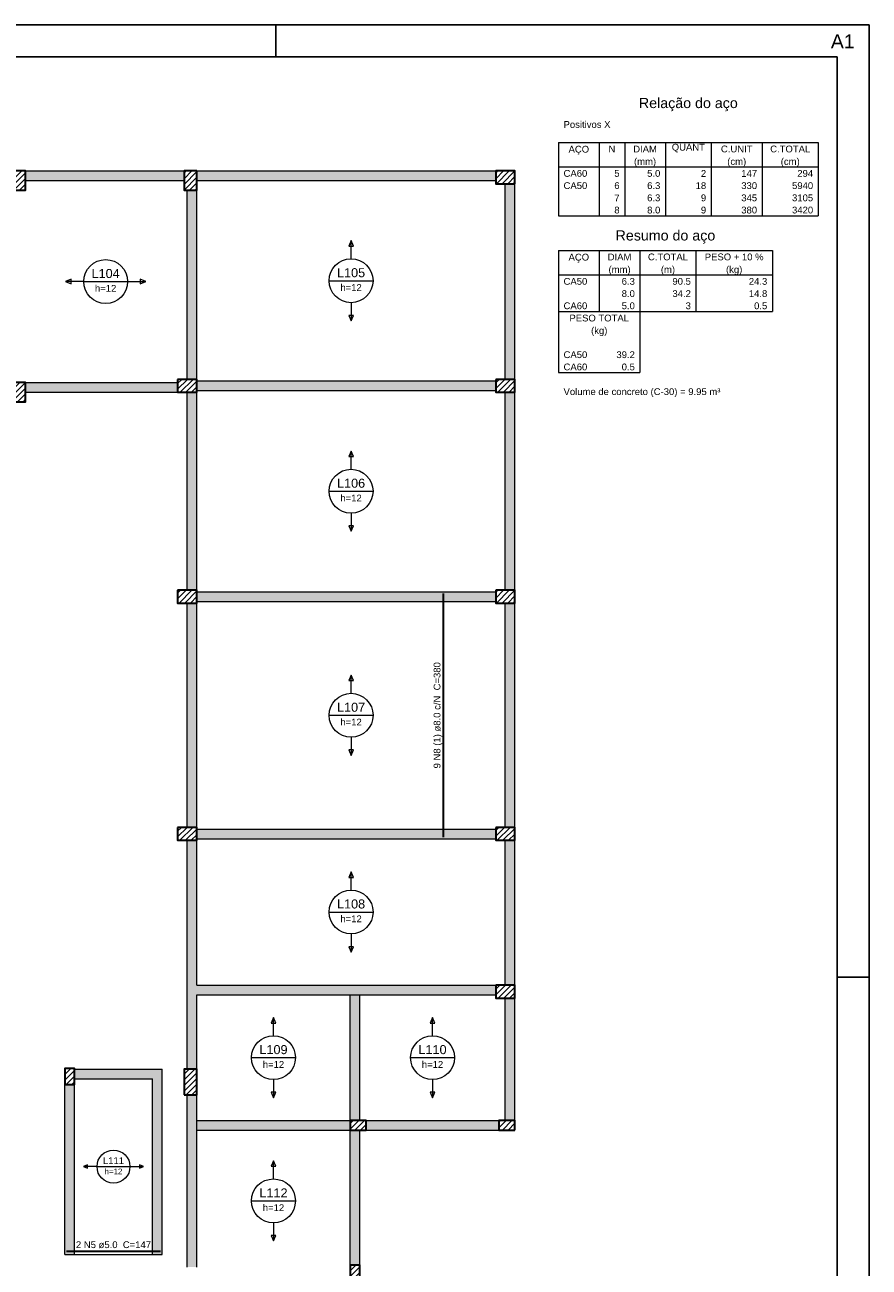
# Model space of a CAD drawing. Header units: millimetres. Extents: x 0 to 84.1, y 0 to 59.4.
# Tile 5 of 5: x 57.8 to 84.1, y 20.7 to 59.4. Entities that reach past the tile are written whole.
import ezdxf

# ---------------------------------------------------------------- set-up
doc = ezdxf.new("R2010")
doc.units = ezdxf.units.MM
doc.header["$MEASUREMENT"] = 0
doc.linetypes.add('NULL', pattern=[0])
for name, color, linetype, lineweight in [('Descrição da armadura', 7, 'Continuous', 0), ('DT-Armadura positiva', 2, 'Continuous', 30), ('DT-Hachura pilar em laje', 252, 'Continuous', 5), ('DT-Hachura viga em laje', 254, 'Continuous', 5), ('DT-Relação do aço', 9, 'Continuous', 5), ('DT-Textos', 7, 'Continuous', 5), ('FO-Pilares', 4, 'Continuous', 30), ('FO-Vigas', 1, 'Continuous', 20)]:
    doc.layers.add(name, color=color, linetype=linetype, lineweight=lineweight)
doc.layers.add('SEDUC_MARF', color=1, linetype='Continuous')
doc.layers.add('SEDUC_MARGG', color=7, linetype='Continuous')
doc.styles.add('Arial', font='txt')

msp = doc.modelspace()

# ---------------------------------------------------------------- hatches: boundary and pattern name
at = {"layer": 'DT-Hachura pilar em laje', "linetype": 'Continuous'}
h = msp.add_hatch(dxfattribs=at)
h.set_pattern_fill('ANSI31', color=252, style=0)
h.paths.add_polyline_path([(57.392, 54.245), (57.592, 54.245), (57.792, 54.245), (57.792, 54.545), (57.792, 54.845), (57.592, 54.845), (57.392, 54.845), (57.392, 54.545)])
h = msp.add_hatch(dxfattribs=at)
h.set_pattern_fill('ANSI31', color=252, style=0)
h.paths.add_polyline_path([(63.132, 54.845), (62.932, 54.845), (62.732, 54.845), (62.732, 54.545), (62.732, 54.245), (62.932, 54.245), (63.132, 54.245), (63.132, 54.545)])
h = msp.add_hatch(dxfattribs=at)
h.set_pattern_fill('ANSI31', color=252, style=0)
h.paths.add_polyline_path([(73.053, 54.445), (73.053, 54.645), (73.053, 54.845), (72.753, 54.845), (72.453, 54.845), (72.453, 54.645), (72.453, 54.445), (72.753, 54.445)])
h = msp.add_hatch(dxfattribs=at)
h.set_pattern_fill('ANSI31', color=252, style=0)
h.paths.add_polyline_path([(57.392, 47.644), (57.592, 47.644), (57.792, 47.644), (57.792, 47.944), (57.792, 48.244), (57.592, 48.244), (57.392, 48.244), (57.392, 47.944)])
h = msp.add_hatch(dxfattribs=at)
h.set_pattern_fill('ANSI31', color=252, style=0)
h.paths.add_polyline_path([(62.532, 48.342), (62.532, 48.142), (62.532, 47.942), (62.832, 47.942), (63.132, 47.942), (63.132, 48.142), (63.132, 48.342), (62.832, 48.342)])
h = msp.add_hatch(dxfattribs=at)
h.set_pattern_fill('ANSI31', color=252, style=0)
h.paths.add_polyline_path([(72.453, 48.342), (72.453, 48.142), (72.453, 47.942), (72.753, 47.942), (73.053, 47.942), (73.053, 48.142), (73.053, 48.342), (72.753, 48.342)])
h = msp.add_hatch(dxfattribs=at)
h.set_pattern_fill('ANSI31', color=252, style=0)
h.paths.add_polyline_path([(62.532, 41.765), (62.532, 41.565), (62.532, 41.365), (62.832, 41.365), (63.132, 41.365), (63.132, 41.565), (63.132, 41.765), (62.832, 41.765)])
h = msp.add_hatch(dxfattribs=at)
h.set_pattern_fill('ANSI31', color=252, style=0)
h.paths.add_polyline_path([(72.453, 41.765), (72.453, 41.565), (72.453, 41.365), (72.753, 41.365), (73.053, 41.365), (73.053, 41.565), (73.053, 41.765), (72.753, 41.765)])
h = msp.add_hatch(dxfattribs=at)
h.set_pattern_fill('ANSI31', color=252, style=0)
h.paths.add_polyline_path([(62.532, 34.365), (62.532, 34.165), (62.532, 33.965), (62.832, 33.965), (63.132, 33.965), (63.132, 34.165), (63.132, 34.365), (62.832, 34.365)])
h = msp.add_hatch(dxfattribs=at)
h.set_pattern_fill('ANSI31', color=252, style=0)
h.paths.add_polyline_path([(72.453, 34.365), (72.453, 34.165), (72.453, 33.965), (72.753, 33.965), (73.053, 33.965), (73.053, 34.165), (73.053, 34.365), (72.753, 34.365)])
h = msp.add_hatch(dxfattribs=at)
h.set_pattern_fill('ANSI31', color=252, style=0)
h.paths.add_polyline_path([(72.453, 29.443), (72.453, 29.243), (72.453, 29.043), (72.753, 29.043), (73.053, 29.043), (73.053, 29.243), (73.053, 29.443), (72.753, 29.443)])
h = msp.add_hatch(dxfattribs=at)
h.set_pattern_fill('ANSI31', color=252, style=0)
h.paths.add_polyline_path([(59.012, 26.352), (59.162, 26.352), (59.312, 26.352), (59.312, 26.602), (59.312, 26.852), (59.162, 26.852), (59.012, 26.852), (59.012, 26.602)])
h = msp.add_hatch(dxfattribs=at)
h.set_pattern_fill('ANSI31', color=252, style=0)
h.paths.add_polyline_path([(62.732, 26.025), (62.932, 26.025), (63.132, 26.025), (63.132, 26.425), (63.132, 26.825), (62.932, 26.825), (62.732, 26.825), (62.732, 26.425)])
h = msp.add_hatch(dxfattribs=at)
h.set_pattern_fill('ANSI31', color=252, style=0)
h.paths.add_polyline_path([(68.412, 24.93), (68.412, 25.08), (68.412, 25.23), (68.162, 25.23), (67.912, 25.23), (67.912, 25.08), (67.912, 24.93), (68.162, 24.93)])
h = msp.add_hatch(dxfattribs=at)
h.set_pattern_fill('ANSI31', color=252, style=0)
h.paths.add_polyline_path([(73.052, 24.93), (73.052, 25.08), (73.052, 25.23), (72.802, 25.23), (72.552, 25.23), (72.552, 25.08), (72.552, 24.93), (72.802, 24.93)])
h = msp.add_hatch(dxfattribs=at)
h.set_pattern_fill('ANSI31', color=252, style=0)
h.paths.add_polyline_path([(67.912, 20.21), (68.062, 20.21), (68.212, 20.21), (68.212, 20.46), (68.212, 20.71), (68.062, 20.71), (67.912, 20.71), (67.912, 20.46)])
at = {"layer": 'DT-Hachura viga em laje', "linetype": 'Continuous'}
for points in [[(62.732, 54.845), (62.732, 54.845), (57.792, 54.845), (57.792, 54.545), (62.732, 54.545), (62.732, 54.845)], [(72.453, 54.845), (72.453, 54.845), (63.132, 54.845), (63.132, 54.545), (72.453, 54.545), (72.453, 54.845)], [(73.053, 54.445), (73.053, 54.445), (72.753, 54.445), (72.753, 48.342), (73.053, 48.342), (73.053, 54.445)], [(63.132, 54.245), (63.132, 54.245), (62.832, 54.245), (62.832, 52.465), (63.132, 52.465), (63.132, 54.245)], [(63.132, 52.465), (63.132, 52.465), (62.832, 52.465), (62.832, 48.342), (63.132, 48.342), (63.132, 52.465)], [(59.106, 48.242), (59.106, 48.242), (57.792, 48.242), (57.792, 47.942), (59.106, 47.942), (59.106, 48.242)], [(62.532, 48.242), (62.532, 48.242), (59.106, 48.242), (59.106, 47.942), (62.532, 47.942), (62.532, 48.242)], [(72.452, 48.292), (72.452, 48.292), (63.132, 48.292), (63.132, 47.992), (72.452, 47.992), (72.452, 48.292)], [(63.132, 47.942), (63.132, 47.942), (62.832, 47.942), (62.832, 41.765), (63.132, 41.765), (63.132, 47.942)], [(73.053, 47.942), (73.053, 47.942), (72.753, 47.942), (72.753, 41.765), (73.053, 41.765), (73.053, 47.942)], [(72.453, 41.715), (72.453, 41.715), (63.132, 41.715), (63.132, 41.415), (72.453, 41.415), (72.453, 41.715)], [(63.132, 41.365), (63.132, 41.365), (62.832, 41.365), (62.832, 34.365), (63.132, 34.365), (63.132, 41.365)], [(73.053, 41.365), (73.053, 41.365), (72.753, 41.365), (72.753, 34.365), (73.053, 34.365), (73.053, 41.365)], [(72.453, 34.315), (72.453, 34.315), (63.132, 34.315), (63.132, 34.015), (72.453, 34.015), (72.453, 34.315)], [(63.132, 29.443), (63.132, 29.443), (63.132, 33.965), (62.832, 33.965), (62.832, 29.293), (62.982, 29.293), (63.132, 29.443)], [(73.053, 33.965), (73.053, 33.965), (72.753, 33.965), (72.753, 29.443), (73.053, 29.443), (73.053, 33.965)], [(63.132, 29.143), (63.132, 29.143), (62.982, 29.293), (62.832, 29.293), (62.832, 26.825), (63.132, 26.825), (63.132, 29.143)], [(68.062, 29.443), (68.062, 29.443), (63.132, 29.443), (62.982, 29.293), (63.132, 29.143), (68.062, 29.143), (68.062, 29.443)], [(68.212, 29.143), (68.212, 29.143), (68.062, 29.293), (67.912, 29.143), (67.912, 25.23), (68.212, 25.23), (68.212, 29.143)], [(72.453, 29.443), (72.453, 29.443), (68.062, 29.443), (68.062, 29.143), (72.453, 29.143), (72.453, 29.443)], [(73.053, 29.043), (73.053, 29.043), (72.753, 29.043), (72.753, 25.23), (73.053, 25.23), (73.053, 29.043)], [(62.052, 26.825), (62.052, 26.825), (59.312, 26.825), (59.312, 26.525), (61.752, 26.525), (62.052, 26.825)], [(62.052, 26.825), (62.052, 26.825), (61.752, 26.525), (61.752, 21.051), (62.052, 21.051), (62.052, 26.825)], [(59.312, 26.352), (59.312, 26.352), (59.012, 26.352), (59.012, 21.051), (59.312, 21.051), (59.312, 26.352)], [(63.132, 26.025), (63.132, 26.025), (62.832, 26.025), (62.832, 25.08), (63.132, 25.08), (63.132, 26.025)], [(66.032, 25.23), (66.032, 25.23), (63.132, 25.23), (62.982, 25.08), (63.132, 24.93), (66.032, 24.93), (66.032, 25.23)], [(67.912, 25.23), (67.912, 25.23), (66.032, 25.23), (66.032, 24.93), (67.912, 24.93), (67.912, 25.23)], [(72.552, 25.23), (72.552, 25.23), (68.412, 25.23), (68.412, 24.93), (72.552, 24.93), (72.552, 25.23)], [(63.132, 25.08), (63.132, 25.08), (62.832, 25.08), (62.832, 20.652), (63.132, 20.652), (63.132, 25.08)], [(68.212, 24.93), (68.212, 24.93), (67.912, 24.93), (67.912, 20.71), (68.212, 20.71), (68.212, 24.93)]]:
    msp.add_hatch(color=254, dxfattribs=at).paths.add_polyline_path(points)

# ---------------------------------------------------------------- linework, layer by layer
at = {"layer": 'DT-Armadura positiva'}
for points in [[(70.829, 34.065), (70.829, 41.665)], [(59.062, 21.151), (62.002, 21.151)]]:
    msp.add_lwpolyline(points, dxfattribs=at)
at = {"layer": 'DT-Relação do aço', "linetype": 'Continuous'}
for p, q in [((74.41, 55.732), (82.511, 55.732)), ((74.41, 55.732), (74.41, 54.969)), ((75.681, 55.732), (75.681, 54.969)), ((76.475, 55.732), (76.475, 54.969)), ((77.746, 55.732), (77.746, 54.969)), ((79.176, 55.732), (79.176, 54.969)), ((80.764, 55.732), (80.764, 54.969)), ((82.511, 55.732), (82.511, 54.969)), ((74.41, 54.969), (82.511, 54.969)), ((74.41, 54.969), (74.41, 53.444)), ((75.681, 54.969), (75.681, 53.444)), ((76.475, 54.969), (76.475, 53.444)), ((77.746, 54.969), (77.746, 53.444)), ((79.176, 54.969), (79.176, 53.444)), ((80.764, 54.969), (80.764, 53.444)), ((82.511, 54.969), (82.511, 53.444)), ((74.41, 53.444), (82.511, 53.444)), ((74.41, 52.364), (81.082, 52.364)), ((74.41, 52.364), (74.41, 51.601)), ((75.681, 52.364), (75.681, 51.601)), ((76.952, 52.364), (76.952, 51.601)), ((78.699, 52.364), (78.699, 51.601)), ((81.082, 52.364), (81.082, 51.601)), ((74.41, 51.601), (81.082, 51.601)), ((74.41, 51.601), (74.41, 50.458)), ((75.681, 51.601), (75.681, 50.458)), ((76.952, 51.601), (76.952, 50.458)), ((78.699, 51.601), (78.699, 50.458)), ((81.082, 51.601), (81.082, 50.458)), ((74.41, 50.458), (81.082, 50.458)), ((74.41, 50.458), (74.41, 49.314)), ((76.952, 50.458), (76.952, 49.314)), ((74.41, 49.314), (74.41, 48.552)), ((76.952, 49.314), (76.952, 48.552)), ((74.41, 48.552), (76.952, 48.552))]:
    msp.add_line(p, q, dxfattribs=at)
at = {"layer": 'DT-Textos'}
for p, q in [((67.942, 52.669), (67.872, 52.5)), ((67.872, 52.5), (68.013, 52.5)), ((68.013, 52.5), (67.942, 52.669)), ((59.207, 51.464), (59.037, 51.394)), ((59.037, 51.394), (59.207, 51.323)), ((59.207, 51.323), (59.207, 51.464)), ((59.602, 51.394), (60.973, 51.394)), ((61.538, 51.394), (61.368, 51.464)), ((61.368, 51.464), (61.368, 51.323)), ((61.368, 51.323), (61.538, 51.394)), ((67.257, 51.419), (68.628, 51.419)), ((68.013, 50.338), (67.872, 50.338)), ((67.872, 50.338), (67.942, 50.169)), ((67.942, 50.169), (68.013, 50.338)), ((67.942, 46.104), (67.872, 45.935)), ((67.872, 45.935), (68.013, 45.935)), ((68.013, 45.935), (67.942, 46.104)), ((67.257, 44.854), (68.628, 44.854)), ((68.013, 43.773), (67.872, 43.773)), ((67.872, 43.773), (67.942, 43.604)), ((67.942, 43.604), (68.013, 43.773)), ((67.943, 39.115), (67.872, 38.946)), ((67.872, 38.946), (68.013, 38.946)), ((68.013, 38.946), (67.943, 39.115)), ((67.257, 37.865), (68.628, 37.865)), ((68.013, 36.784), (67.872, 36.784)), ((67.872, 36.784), (67.943, 36.615)), ((67.943, 36.615), (68.013, 36.784)), ((67.943, 32.979), (67.872, 32.81)), ((68.013, 32.81), (67.943, 32.979)), ((67.872, 32.81), (68.013, 32.81)), ((67.257, 31.729), (68.628, 31.729)), ((68.013, 30.648), (67.872, 30.648)), ((67.872, 30.648), (67.943, 30.479)), ((67.943, 30.479), (68.013, 30.648)), ((65.522, 28.437), (65.452, 28.267)), ((65.593, 28.267), (65.522, 28.437)), ((70.483, 28.437), (70.412, 28.267)), ((70.553, 28.267), (70.483, 28.437)), ((65.452, 28.267), (65.593, 28.267)), ((70.412, 28.267), (70.553, 28.267)), ((64.837, 27.187), (66.208, 27.187)), ((69.797, 27.187), (71.168, 27.187)), ((65.593, 26.106), (65.452, 26.106)), ((65.452, 26.106), (65.522, 25.936)), ((65.522, 25.936), (65.593, 26.106)), ((70.553, 26.106), (70.412, 26.106)), ((70.412, 26.106), (70.483, 25.936)), ((70.483, 25.936), (70.553, 26.106)), ((59.722, 23.841), (59.595, 23.788)), ((59.595, 23.788), (59.722, 23.735)), ((59.722, 23.735), (59.722, 23.841)), ((60.018, 23.788), (61.046, 23.788)), ((61.47, 23.788), (61.343, 23.841)), ((61.343, 23.841), (61.343, 23.735)), ((61.343, 23.735), (61.47, 23.788)), ((65.522, 23.97), (65.452, 23.801)), ((65.452, 23.801), (65.593, 23.801)), ((65.593, 23.801), (65.522, 23.97)), ((64.837, 22.72), (66.208, 22.72)), ((65.593, 21.639), (65.452, 21.639)), ((65.452, 21.639), (65.522, 21.47)), ((65.522, 21.47), (65.593, 21.639))]:
    msp.add_line(p, q, dxfattribs=at)
for points in [[(67.942, 52.104), (67.942, 52.669)], [(59.602, 51.394), (59.037, 51.394)], [(60.973, 51.394), (61.538, 51.394)], [(67.942, 50.733), (67.942, 50.169)], [(67.942, 45.539), (67.942, 46.104)], [(67.942, 44.168), (67.942, 43.604)], [(67.943, 38.551), (67.943, 39.115)], [(67.943, 37.18), (67.943, 36.615)], [(67.943, 32.415), (67.943, 32.979)], [(67.943, 31.044), (67.943, 30.479)], [(65.522, 27.872), (65.522, 28.437)], [(70.483, 27.872), (70.483, 28.437)], [(65.522, 26.501), (65.522, 25.936)], [(70.483, 26.501), (70.483, 25.936)], [(60.018, 23.788), (59.595, 23.788)], [(61.046, 23.788), (61.47, 23.788)], [(65.522, 23.406), (65.522, 23.97)], [(65.522, 22.035), (65.522, 21.47)]]:
    msp.add_lwpolyline(points, dxfattribs=at)
for centre, radius in [((60.287, 51.394), 0.685), ((67.942, 51.419), 0.685), ((67.942, 44.854), 0.685), ((67.943, 37.865), 0.685), ((67.943, 31.729), 0.685), ((65.522, 27.187), 0.685), ((70.483, 27.187), 0.685), ((60.532, 23.788), 0.514), ((65.522, 22.72), 0.685)]:
    msp.add_circle(centre, radius, dxfattribs=at)
at = {"layer": 'FO-Pilares'}
for points in [[(57.392, 54.245), (57.592, 54.245), (57.792, 54.245), (57.792, 54.545), (57.792, 54.845), (57.592, 54.845), (57.392, 54.845), (57.392, 54.545), (57.392, 54.245)], [(63.132, 54.845), (62.932, 54.845), (62.732, 54.845), (62.732, 54.545), (62.732, 54.245), (62.932, 54.245), (63.132, 54.245), (63.132, 54.545), (63.132, 54.845)], [(73.053, 54.445), (73.053, 54.645), (73.053, 54.845), (72.753, 54.845), (72.453, 54.845), (72.453, 54.645), (72.453, 54.445), (72.753, 54.445), (73.053, 54.445)], [(57.392, 47.644), (57.592, 47.644), (57.792, 47.644), (57.792, 47.944), (57.792, 48.244), (57.592, 48.244), (57.392, 48.244), (57.392, 47.944), (57.392, 47.644)], [(62.532, 48.342), (62.532, 48.142), (62.532, 47.942), (62.832, 47.942), (63.132, 47.942), (63.132, 48.142), (63.132, 48.342), (62.832, 48.342), (62.532, 48.342)], [(72.453, 48.342), (72.453, 48.142), (72.453, 47.942), (72.753, 47.942), (73.053, 47.942), (73.053, 48.142), (73.053, 48.342), (72.753, 48.342), (72.453, 48.342)], [(62.532, 41.765), (62.532, 41.565), (62.532, 41.365), (62.832, 41.365), (63.132, 41.365), (63.132, 41.565), (63.132, 41.765), (62.832, 41.765), (62.532, 41.765)], [(72.453, 41.765), (72.453, 41.565), (72.453, 41.365), (72.753, 41.365), (73.053, 41.365), (73.053, 41.565), (73.053, 41.765), (72.753, 41.765), (72.453, 41.765)], [(62.532, 34.365), (62.532, 34.165), (62.532, 33.965), (62.832, 33.965), (63.132, 33.965), (63.132, 34.165), (63.132, 34.365), (62.832, 34.365), (62.532, 34.365)], [(72.453, 34.365), (72.453, 34.165), (72.453, 33.965), (72.753, 33.965), (73.053, 33.965), (73.053, 34.165), (73.053, 34.365), (72.753, 34.365), (72.453, 34.365)], [(72.453, 29.443), (72.453, 29.243), (72.453, 29.043), (72.753, 29.043), (73.053, 29.043), (73.053, 29.243), (73.053, 29.443), (72.753, 29.443), (72.453, 29.443)], [(59.012, 26.352), (59.162, 26.352), (59.312, 26.352), (59.312, 26.602), (59.312, 26.852), (59.162, 26.852), (59.012, 26.852), (59.012, 26.602), (59.012, 26.352)], [(62.732, 26.025), (62.932, 26.025), (63.132, 26.025), (63.132, 26.425), (63.132, 26.825), (62.932, 26.825), (62.732, 26.825), (62.732, 26.425), (62.732, 26.025)], [(68.412, 24.93), (68.412, 25.08), (68.412, 25.23), (68.162, 25.23), (67.912, 25.23), (67.912, 25.08), (67.912, 24.93), (68.162, 24.93), (68.412, 24.93)], [(73.052, 24.93), (73.052, 25.08), (73.052, 25.23), (72.802, 25.23), (72.552, 25.23), (72.552, 25.08), (72.552, 24.93), (72.802, 24.93), (73.052, 24.93)], [(67.912, 20.21), (68.062, 20.21), (68.212, 20.21), (68.212, 20.46), (68.212, 20.71), (68.062, 20.71), (67.912, 20.71), (67.912, 20.46), (67.912, 20.21)]]:
    msp.add_lwpolyline(points, close=True, dxfattribs=at)
at = {"layer": 'FO-Vigas'}
for p, q in [((57.792, 54.845), (62.732, 54.845)), ((63.132, 54.845), (72.453, 54.845)), ((57.792, 54.545), (62.732, 54.545)), ((63.132, 54.545), (72.453, 54.545)), ((72.753, 48.342), (72.753, 54.445)), ((73.053, 48.342), (73.053, 54.445)), ((62.832, 52.465), (62.832, 54.245)), ((63.132, 52.465), (63.132, 54.245)), ((62.832, 48.342), (62.832, 52.465)), ((63.132, 48.342), (63.132, 52.465)), ((57.792, 48.242), (59.106, 48.242)), ((59.106, 48.242), (62.532, 48.242)), ((63.132, 48.292), (72.453, 48.292)), ((57.792, 47.942), (59.106, 47.942)), ((59.106, 47.942), (62.532, 47.942)), ((62.832, 41.765), (62.832, 47.942)), ((63.132, 47.992), (72.453, 47.992)), ((63.132, 41.765), (63.132, 47.942)), ((72.753, 41.765), (72.753, 47.942)), ((73.053, 41.765), (73.053, 47.942)), ((63.132, 41.715), (72.453, 41.715)), ((62.832, 34.365), (62.832, 41.365)), ((63.132, 41.415), (72.453, 41.415)), ((63.132, 34.365), (63.132, 41.365)), ((72.753, 34.365), (72.753, 41.365)), ((73.053, 34.365), (73.053, 41.365)), ((63.132, 34.315), (72.453, 34.315)), ((62.832, 29.293), (62.832, 33.965)), ((63.132, 34.015), (72.453, 34.015)), ((63.132, 29.443), (63.132, 33.965)), ((72.753, 29.443), (72.753, 33.965)), ((73.053, 29.443), (73.053, 33.965)), ((62.832, 26.825), (62.832, 29.293)), ((63.132, 29.443), (68.062, 29.443)), ((63.132, 29.143), (68.062, 29.143)), ((63.132, 26.825), (63.132, 29.143)), ((67.912, 25.23), (67.912, 29.143)), ((68.062, 29.443), (72.453, 29.443)), ((68.062, 29.143), (72.453, 29.143)), ((68.212, 25.23), (68.212, 29.143)), ((72.753, 25.23), (72.753, 29.043)), ((73.053, 25.23), (73.053, 29.043)), ((59.312, 26.825), (62.052, 26.825)), ((62.052, 21.051), (62.052, 26.825)), ((59.012, 21.051), (59.012, 26.352)), ((59.312, 26.525), (61.752, 26.525)), ((59.312, 21.051), (59.312, 26.352)), ((61.752, 21.051), (61.752, 26.525)), ((62.832, 25.08), (62.832, 26.025)), ((63.132, 25.08), (63.132, 26.025)), ((63.132, 25.23), (66.032, 25.23)), ((66.032, 25.23), (67.912, 25.23)), ((68.412, 25.23), (72.552, 25.23)), ((62.832, 20.652), (62.832, 25.08)), ((63.132, 20.652), (63.132, 25.08)), ((63.132, 24.93), (66.032, 24.93)), ((66.032, 24.93), (67.912, 24.93)), ((67.912, 20.71), (67.912, 24.93)), ((68.212, 20.71), (68.212, 24.93)), ((68.412, 24.93), (72.552, 24.93)), ((59.012, 21.051), (59.312, 21.051)), ((59.312, 21.051), (61.752, 21.051)), ((61.752, 21.051), (62.052, 21.051))]:
    msp.add_line(p, q, dxfattribs=at)
at = {"layer": 'SEDUC_MARF'}
for p, q in [((65.6, 59.4), (65.6, 58.4)), ((83.1, 29.7), (84.1, 29.7))]:
    msp.add_line(p, q, dxfattribs=at)
msp.add_lwpolyline([(84.1, 59.4), (0, 59.4), (0, 0), (84.1, 0)], close=True, dxfattribs=at)
at = {"layer": 'SEDUC_MARGG'}
msp.add_lwpolyline([(2.5, 1), (83.1, 1), (83.1, 58.4), (2.5, 58.4)], close=True, dxfattribs=at)

# ---------------------------------------------------------------- texts
at = {"layer": 'Defpoints', "linetype": 'NULL', "insert": (82.907, 59.103), "char_height": 0.432, "width": 4.36083, "attachment_point": 1, "line_spacing_factor": 0.9, "style": 'Arial'}
msp.add_mtext('A1', dxfattribs=at)
at = {"layer": 'Descrição da armadura', "linetype": 'NULL', "insert": (70.793, 37.865), "char_height": 0.2118, "width": 6.49555, "attachment_point": 8, "rotation": 90.0002, "line_spacing_factor": 0.9, "style": 'Arial'}
msp.add_mtext('9 N8 (1) ø8.0 c/N  C=380', dxfattribs=at)
at = {"layer": 'Descrição da armadura', "linetype": 'NULL', "insert": (60.532, 21.241), "char_height": 0.2118, "width": 4.5944, "attachment_point": 8, "line_spacing_factor": 0.9, "style": 'Arial'}
msp.add_mtext('2 N5 ø5.0  C=147', dxfattribs=at)
at = {"layer": 'DT-Relação do aço', "color": 7, "linetype": 'NULL', "line_spacing_factor": 0.9, "style": 'Arial'}
for s, insert, char_height, width, attachment_point in [('Relação do aço', (78.461, 56.706), 0.3177, 6.11531, 8), ('Positivos X', (74.569, 56.183), 0.2118, 2.86885, 7), ('AÇO', (75.045, 55.35), 0.2118, 1.25686, 8), ('N', (76.078, 55.42), 0.212, 0.41886, 8), ('DIAM', (77.111, 55.42), 0.2118, 1.45, 8), ('QUANT', (78.461, 55.42), 0.2118, 2.03, 8), ('C.UNIT', (79.97, 55.42), 0.2118, 1.93314, 8), ('C.TOTAL', (81.638, 55.42), 0.2118, 2.44914, 8), ('(mm)', (77.111, 54.969), 0.2118, 1.35258, 8), ('(cm)', (79.97, 54.969), 0.2118, 1.15943, 8), ('(cm)', (81.638, 54.969), 0.2118, 1.15943, 8), ('CA60', (74.569, 54.658), 0.2118, 1.45085, 7), ('5', (76.316, 54.658), 0.212, 0.32257, 9), ('5.0', (77.587, 54.658), 0.2118, 0.80628, 9), ('2', (79.017, 54.658), 0.212, 0.32257, 9), ('147', (80.605, 54.658), 0.2118, 0.96771, 9), ('294', (82.353, 54.658), 0.2118, 0.96771, 9), ('CA50', (74.569, 54.276), 0.2118, 1.45085, 7), ('6', (76.316, 54.276), 0.212, 0.32257, 9), ('6.3', (77.587, 54.276), 0.2118, 0.80628, 9), ('18', (79.017, 54.276), 0.2118, 0.64514, 9), ('330', (80.605, 54.276), 0.2118, 0.96771, 9), ('5940', (82.353, 54.276), 0.2118, 1.29027, 9), ('7', (76.316, 53.895), 0.212, 0.32257, 9), ('6.3', (77.587, 53.895), 0.2118, 0.80628, 9), ('9', (79.017, 53.895), 0.212, 0.32257, 9), ('345', (80.605, 53.895), 0.2118, 0.96771, 9), ('3105', (82.353, 53.895), 0.2118, 1.29027, 9), ('8', (76.316, 53.514), 0.212, 0.32257, 9), ('8.0', (77.587, 53.514), 0.2118, 0.80628, 9), ('9', (79.017, 53.514), 0.212, 0.32257, 9), ('380', (80.605, 53.514), 0.2118, 0.96771, 9), ('3420', (82.353, 53.514), 0.2118, 1.29027, 9), ('Resumo do aço', (77.746, 52.576), 0.3177, 6.16344, 8), ('DIAM', (76.316, 52.053), 0.2118, 1.45, 8), ('C.TOTAL', (77.825, 52.053), 0.2118, 2.44914, 8), ('PESO + 10 %', (79.89, 52.053), 0.2118, 3.5947, 8), ('AÇO', (75.045, 51.983), 0.2118, 1.25686, 8), ('CA50', (74.569, 51.29), 0.2118, 1.45085, 7), ('(mm)', (76.316, 51.601), 0.2118, 1.35258, 8), ('6.3', (76.793, 51.29), 0.2118, 0.80628, 9), ('(m)', (77.825, 51.601), 0.2118, 0.86943, 8), ('90.5', (78.54, 51.29), 0.2118, 1.12885, 9), ('(kg)', (79.89, 51.601), 0.2118, 0.99886, 8), ('24.3', (80.923, 51.29), 0.2118, 1.12885, 9), ('8.0', (76.793, 50.909), 0.2118, 0.80628, 9), ('34.2', (78.54, 50.909), 0.2118, 1.12885, 9), ('14.8', (80.923, 50.909), 0.2118, 1.12885, 9), ('CA60', (74.569, 50.528), 0.2118, 1.45085, 7), ('5.0', (76.793, 50.528), 0.2118, 0.80628, 9), ('3', (78.54, 50.528), 0.212, 0.32257, 9), ('0.5', (80.923, 50.528), 0.2118, 0.80628, 9), ('PESO TOTAL', (75.681, 50.146), 0.2118, 3.64199, 8), ('(kg)', (75.681, 49.695), 0.2118, 0.99886, 8), ('CA50', (74.569, 49.003), 0.2118, 1.45085, 7), ('39.2', (76.793, 49.003), 0.2118, 1.12885, 9), ('CA60', (74.569, 48.621), 0.2118, 1.45085, 7), ('0.5', (76.793, 48.621), 0.2118, 0.80628, 9), ('Volume de concreto (C-30) = 9.95 m³', (74.569, 47.789), 0.2118, 9.59039, 7)]:
    msp.add_mtext(s, dxfattribs=dict(at, insert=insert, char_height=char_height, width=width, attachment_point=attachment_point))
at = {"layer": 'DT-Textos', "linetype": 'NULL', "attachment_point": 8, "line_spacing_factor": 0.798, "style": 'Arial'}
for s, insert, char_height, width in [('L104', (60.287, 51.499), 0.2824, 1.7352), ('L105', (67.942, 51.524), 0.2824, 1.7352), ('h=12', (60.287, 51.076), 0.2118, 1.30642), ('h=12', (67.942, 51.101), 0.2118, 1.30642), ('L106', (67.942, 44.959), 0.2824, 1.7352), ('h=12', (67.942, 44.536), 0.2118, 1.30642), ('L107', (67.942, 37.971), 0.2824, 1.7352), ('h=12', (67.942, 37.547), 0.2118, 1.30642), ('L108', (67.942, 31.835), 0.2824, 1.7352), ('h=12', (67.942, 31.411), 0.2118, 1.30642), ('L109', (65.522, 27.292), 0.2824, 1.7352), ('L110', (70.482, 27.292), 0.2824, 1.7352), ('h=12', (65.522, 26.869), 0.2118, 1.30642), ('h=12', (70.482, 26.869), 0.2118, 1.30642), ('L111', (60.531, 23.867), 0.2118, 1.29027), ('h=12', (60.531, 23.55), 0.1765, 1.12622), ('L112', (65.522, 22.826), 0.2824, 1.7352), ('h=12', (65.522, 22.402), 0.2118, 1.30642)]:
    msp.add_mtext(s, dxfattribs=dict(at, insert=insert, char_height=char_height, width=width))

doc.saveas('drawing.dxf')
